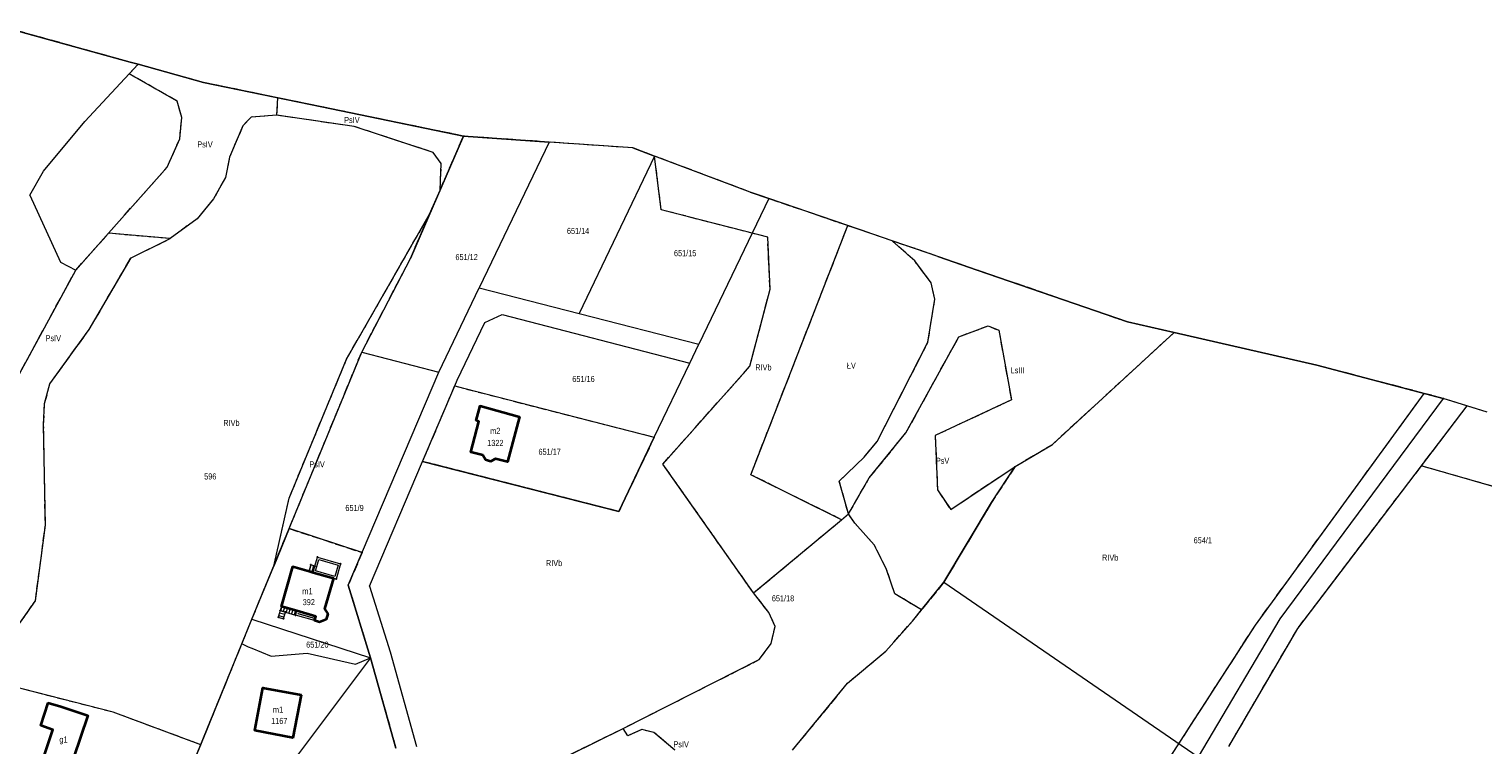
# Model space of a CAD drawing. Header units: metres. Extents: x 7496145 to 7500200, y 5498500 to 5502080.
# Tile 195 of 202: x 7499340 to 7499700, y 5501380 to 5501557. Entities that reach past the tile are written whole.
import ezdxf
from ezdxf.enums import TextEntityAlignment as Align

# ---------------------------------------------------------------- set-up
doc = ezdxf.new("R2010")
doc.units = ezdxf.units.M
doc.header["$MEASUREMENT"] = 0
for name, pattern in [('2.25_0.75', [3, 2.25, -0.75]), ('219-1000', [0]), ('egug-1000', [0])]:
    doc.linetypes.add(name, pattern=pattern)
doc.layers.get('0').update_dxf_attribs({"color": 2, "linetype": 'CONTINUOUS', "lineweight": 5})
for name, color, linetype in [('209-oznaczenie konturu klasyfikacyjnego', 7, 'CONTINUOUS'), ('211-numer działki ewidencyjnej', 7, 'CONTINUOUS'), ('217-kontur klasyfikacyjny', 7, 'CONTINUOUS'), ('218-kontur użytku gruntowego', 7, 'CONTINUOUS'), ('219-działka ewidencyjna', 7, 'CONTINUOUS'), ('312-budynek ewidencyjny', 7, 'CONTINUOUS'), ('312-oznaczenie budynku ewidencyjnego', 7, 'CONTINUOUS'), ('312-oznaczenie budynku ewidencyjnego-Atr117', 7, 'CONTINUOUS'), ('352-schody', 7, 'CONTINUOUS'), ('Punkt budynku', 7, 'CONTINUOUS'), ('taras', 7, 'CONTINUOUS')]:
    doc.layers.add(name, color=color, linetype=linetype)
doc.styles.get("Standard").update_dxf_attribs({"font": 'Working1250', "width": 0.75})

# ---------------------------------------------------------------- blocks, each defined once
blk = doc.blocks.new('PUNKTBUD')
at = {"color": 0}
blk.add_circle((0, 0), 0.09, dxfattribs=at)

msp = doc.modelspace()

# ---------------------------------------------------------------- linework, layer by layer
at = {"layer": '217-kontur klasyfikacyjny', "color": 3, "linetype": '2.25_0.75', "lineweight": 18, "flags": 128}
for points in [[(7499365.18, 5501549.32), (7499335.73, 5501557.49)], [(7499364.96, 5501546.4), (7499367.16, 5501548.77)], [(7499376.79, 5501539.67), (7499364.96, 5501546.4)], [(7499367.16, 5501548.77), (7499365.18, 5501549.32)], [(7499383.37, 5501544.27), (7499367.16, 5501548.77)], [(7499401.74, 5501540.48), (7499383.37, 5501544.27)], [(7499378, 5501535.66), (7499376.79, 5501539.67)], [(7499401.5, 5501536.16), (7499401.74, 5501540.48)], [(7499412.56, 5501538.25), (7499401.74, 5501540.48)], [(7499377.47, 5501530.33), (7499378, 5501535.66)], [(7499395.09, 5501535.74), (7499393.09, 5501533.6)], [(7499401.5, 5501536.16), (7499395.09, 5501535.74)], [(7499420.61, 5501533.4), (7499401.5, 5501536.16)], [(7499447.63, 5501531.02), (7499412.56, 5501538.25)], [(7499393.09, 5501533.6), (7499389.78, 5501525.81)], [(7499440.13, 5501526.98), (7499420.61, 5501533.4)], [(7499374.33, 5501523.32), (7499377.47, 5501530.33)], [(7499441.82, 5501517.62), (7499447.63, 5501531.02)], [(7499468.8, 5501529.52), (7499447.63, 5501531.02)], [(7499489.46, 5501528.12), (7499468.8, 5501529.52)], [(7499494.88, 5501526.09), (7499489.46, 5501528.12)], [(7499389.78, 5501525.81), (7499388.74, 5501520.77)], [(7499442.13, 5501524.22), (7499440.13, 5501526.98)], [(7499496.51, 5501512.8), (7499494.88, 5501526.09)], [(7499512.44, 5501519.46), (7499494.88, 5501526.09)], [(7499359.85, 5501506.99), (7499374.33, 5501523.32)], [(7499441.82, 5501517.62), (7499442.13, 5501524.22)], [(7499388.74, 5501520.77), (7499385.85, 5501515.53)], [(7499439.24, 5501511.69), (7499441.82, 5501517.62)], [(7499518.54, 5501517.16), (7499512.44, 5501519.46)], [(7499385.85, 5501515.53), (7499381.76, 5501510.57)], [(7499523.1, 5501515.55), (7499518.54, 5501517.16)], [(7499542.65, 5501508.87), (7499523.1, 5501515.55)], [(7499381.76, 5501510.57), (7499375.07, 5501505.67)], [(7499418.73, 5501475.89), (7499439.24, 5501511.69)], [(7499434.51, 5501500.78), (7499439.24, 5501511.69)], [(7499522.84, 5501506.04), (7499496.51, 5501512.8)], [(7499351.78, 5501497.89), (7499359.85, 5501506.99)], [(7499375.07, 5501505.67), (7499359.85, 5501506.99)], [(7499518.67, 5501447.28), (7499542.65, 5501508.87)], [(7499553.58, 5501505.14), (7499542.65, 5501508.87)], [(7499365.43, 5501500.94), (7499375.07, 5501505.67)], [(7499523.43, 5501493.13), (7499522.84, 5501506.04)], [(7499559.21, 5501500.14), (7499553.58, 5501505.14)], [(7499564.95, 5501501.25), (7499553.58, 5501505.14)], [(7499355.11, 5501483.22), (7499365.43, 5501500.94)], [(7499422.45, 5501477.59), (7499434.51, 5501500.78)], [(7499563.28, 5501494.72), (7499559.21, 5501500.14)], [(7499574.64, 5501497.9), (7499564.95, 5501501.25)], [(7499336.85, 5501470.39), (7499351.78, 5501497.89)], [(7499611.8, 5501485.05), (7499574.64, 5501497.9)], [(7499518.43, 5501474.09), (7499523.43, 5501493.13)], [(7499564.16, 5501490.67), (7499563.28, 5501494.72)], [(7499562.48, 5501480.06), (7499564.16, 5501490.67)], [(7499623.31, 5501482.42), (7499611.8, 5501485.05)], [(7499345.38, 5501469.77), (7499355.11, 5501483.22)], [(7499557, 5501457.6), (7499570.1, 5501481.37)], [(7499570.1, 5501481.37), (7499577.38, 5501484.12)], [(7499577.38, 5501484.12), (7499579.97, 5501483)], [(7499579.97, 5501483), (7499583.12, 5501465.77)], [(7499593.23, 5501454.78), (7499623.31, 5501482.42)], [(7499658.61, 5501474.36), (7499623.31, 5501482.42)], [(7499549.9, 5501455.46), (7499562.48, 5501480.06)], [(7499404.49, 5501441.46), (7499418.73, 5501475.89)], [(7499404.52, 5501433.96), (7499422.45, 5501477.59)], [(7499685.19, 5501467.39), (7499658.61, 5501474.36)], [(7499496.91, 5501449.92), (7499518.43, 5501474.09)], [(7499344.06, 5501464.89), (7499345.38, 5501469.77)], [(7499437.53, 5501450.56), (7499445.45, 5501469.22)], [(7499445.45, 5501469.22), (7499494.79, 5501456.54)], [(7499643.45, 5501410.09), (7499685.19, 5501467.39)], [(7499689.9, 5501466.15), (7499685.19, 5501467.39)], [(7499343.81, 5501459.59), (7499344.06, 5501464.89)], [(7499583.12, 5501465.77), (7499564.28, 5501456.97)], [(7499695.73, 5501464.34), (7499684.43, 5501449.49)], [(7499695.73, 5501464.34), (7499689.9, 5501466.15)], [(7499700.75, 5501462.77), (7499695.73, 5501464.34)], [(7499344.24, 5501434.77), (7499343.81, 5501459.59)], [(7499494.79, 5501456.54), (7499486.04, 5501438.17)], [(7499547.97, 5501446.48), (7499557, 5501457.6)], [(7499564.28, 5501456.97), (7499564.81, 5501443.54)], [(7499546.67, 5501451.58), (7499549.9, 5501455.46)], [(7499584.04, 5501449.33), (7499593.23, 5501454.78)], [(7499486.04, 5501438.17), (7499437.53, 5501450.56)], [(7499519.35, 5501418.03), (7499496.91, 5501449.92)], [(7499540.53, 5501445.72), (7499546.67, 5501451.58)], [(7499568.1, 5501438.68), (7499584.04, 5501449.33)], [(7499584.04, 5501449.33), (7499578.15, 5501440.38)], [(7499684.43, 5501449.49), (7499653.83, 5501409.27)], [(7499808.76, 5501413.71), (7499684.43, 5501449.49)], [(7499541.09, 5501436.15), (7499518.67, 5501447.28)], [(7499542.81, 5501437.58), (7499540.53, 5501445.72)], [(7499542.81, 5501437.58), (7499547.97, 5501446.48)], [(7499564.81, 5501443.54), (7499568.1, 5501438.68)], [(7499400.7, 5501424.68), (7499404.49, 5501441.46)], [(7499578.15, 5501440.38), (7499566.4, 5501420.67)], [(7499341.77, 5501416.09), (7499344.24, 5501434.77)], [(7499519.35, 5501418.03), (7499541.09, 5501436.15)], [(7499541.09, 5501436.15), (7499542.81, 5501437.58)], [(7499544.37, 5501435.3), (7499542.81, 5501437.58)], [(7499549.2, 5501429.92), (7499544.37, 5501435.3)], [(7499400.7, 5501424.68), (7499404.52, 5501433.96)], [(7499404.52, 5501433.96), (7499422.56, 5501428.03)], [(7499422.56, 5501428.03), (7499419.12, 5501419.94)], [(7499552.23, 5501423.85), (7499549.2, 5501429.92)], [(7499395.31, 5501411.57), (7499400.7, 5501424.68)], [(7499554.3, 5501417.84), (7499552.23, 5501423.85)], [(7499566.4, 5501420.67), (7499560.9, 5501413.82)], [(7499419.12, 5501419.94), (7499424.6, 5501402.02)], [(7499523.14, 5501413.2), (7499519.35, 5501418.03)], [(7499560.9, 5501413.82), (7499554.3, 5501417.84)], [(7499337.84, 5501410.44), (7499341.77, 5501416.09)], [(7499524.66, 5501409.75), (7499523.14, 5501413.2)], [(7499558.62, 5501411.05), (7499560.9, 5501413.82)], [(7499392.85, 5501405.47), (7499395.31, 5501411.57)], [(7499523.69, 5501405.54), (7499524.66, 5501409.75)], [(7499552.02, 5501403.64), (7499558.62, 5501411.05)], [(7499616.03, 5501367.61), (7499643.45, 5501410.09)], [(7499653.83, 5501409.27), (7499636.81, 5501380.1)], [(7499382.68, 5501380.5), (7499392.85, 5501405.47)], [(7499520.77, 5501401.54), (7499523.69, 5501405.54)], [(7499542.6, 5501395.72), (7499552.02, 5501403.64)], [(7499424.6, 5501402.02), (7499430.91, 5501379.69)], [(7499487.12, 5501384.55), (7499520.77, 5501401.54)], [(7499361.04, 5501388.52), (7499332.32, 5501395.87)], [(7499528.99, 5501379.13), (7499542.6, 5501395.72)], [(7499382.68, 5501380.5), (7499361.04, 5501388.52)], [(7499441.87, 5501362.16), (7499487.12, 5501384.55)], [(7499488.28, 5501382.74), (7499487.12, 5501384.55)], [(7499491.69, 5501384.25), (7499488.28, 5501382.74)], [(7499494.71, 5501383.52), (7499491.69, 5501384.25)], [(7499499.92, 5501379.16), (7499494.71, 5501383.52)], [(7499380.82, 5501375.95), (7499382.68, 5501380.5)]]:
    msp.add_lwpolyline(points, dxfattribs=at)
at = {"layer": '218-kontur użytku gruntowego', "color": 3, "linetype": 'egug-1000', "lineweight": 18, "flags": 128}
for points in [[(7499365.18, 5501549.32), (7499335.73, 5501557.49)], [(7499364.96, 5501546.4), (7499367.16, 5501548.77)], [(7499376.79, 5501539.67), (7499364.96, 5501546.4)], [(7499367.16, 5501548.77), (7499365.18, 5501549.32)], [(7499383.37, 5501544.27), (7499367.16, 5501548.77)], [(7499401.74, 5501540.48), (7499383.37, 5501544.27)], [(7499378, 5501535.66), (7499376.79, 5501539.67)], [(7499401.5, 5501536.16), (7499401.74, 5501540.48)], [(7499412.56, 5501538.25), (7499401.74, 5501540.48)], [(7499377.47, 5501530.33), (7499378, 5501535.66)], [(7499395.09, 5501535.74), (7499393.09, 5501533.6)], [(7499401.5, 5501536.16), (7499395.09, 5501535.74)], [(7499420.61, 5501533.4), (7499401.5, 5501536.16)], [(7499447.63, 5501531.02), (7499412.56, 5501538.25)], [(7499393.09, 5501533.6), (7499389.78, 5501525.81)], [(7499440.13, 5501526.98), (7499420.61, 5501533.4)], [(7499374.33, 5501523.32), (7499377.47, 5501530.33)], [(7499441.82, 5501517.62), (7499447.63, 5501531.02)], [(7499468.8, 5501529.52), (7499447.63, 5501531.02)], [(7499489.46, 5501528.12), (7499468.8, 5501529.52)], [(7499494.88, 5501526.09), (7499489.46, 5501528.12)], [(7499389.78, 5501525.81), (7499388.74, 5501520.77)], [(7499442.13, 5501524.22), (7499440.13, 5501526.98)], [(7499496.51, 5501512.8), (7499494.88, 5501526.09)], [(7499512.44, 5501519.46), (7499494.88, 5501526.09)], [(7499359.85, 5501506.99), (7499374.33, 5501523.32)], [(7499441.82, 5501517.62), (7499442.13, 5501524.22)], [(7499388.74, 5501520.77), (7499385.85, 5501515.53)], [(7499439.24, 5501511.69), (7499441.82, 5501517.62)], [(7499518.54, 5501517.16), (7499512.44, 5501519.46)], [(7499385.85, 5501515.53), (7499381.76, 5501510.57)], [(7499523.1, 5501515.55), (7499518.54, 5501517.16)], [(7499542.65, 5501508.87), (7499523.1, 5501515.55)], [(7499381.76, 5501510.57), (7499375.07, 5501505.67)], [(7499418.73, 5501475.89), (7499439.24, 5501511.69)], [(7499434.51, 5501500.78), (7499439.24, 5501511.69)], [(7499522.84, 5501506.04), (7499496.51, 5501512.8)], [(7499351.78, 5501497.89), (7499359.85, 5501506.99)], [(7499375.07, 5501505.67), (7499359.85, 5501506.99)], [(7499518.67, 5501447.28), (7499542.65, 5501508.87)], [(7499553.58, 5501505.14), (7499542.65, 5501508.87)], [(7499365.43, 5501500.94), (7499375.07, 5501505.67)], [(7499523.43, 5501493.13), (7499522.84, 5501506.04)], [(7499559.21, 5501500.14), (7499553.58, 5501505.14)], [(7499564.95, 5501501.25), (7499553.58, 5501505.14)], [(7499355.11, 5501483.22), (7499365.43, 5501500.94)], [(7499422.45, 5501477.59), (7499434.51, 5501500.78)], [(7499563.28, 5501494.72), (7499559.21, 5501500.14)], [(7499574.64, 5501497.9), (7499564.95, 5501501.25)], [(7499336.85, 5501470.39), (7499351.78, 5501497.89)], [(7499611.8, 5501485.05), (7499574.64, 5501497.9)], [(7499518.43, 5501474.09), (7499523.43, 5501493.13)], [(7499564.16, 5501490.67), (7499563.28, 5501494.72)], [(7499562.48, 5501480.06), (7499564.16, 5501490.67)], [(7499623.31, 5501482.42), (7499611.8, 5501485.05)], [(7499345.38, 5501469.77), (7499355.11, 5501483.22)], [(7499557, 5501457.6), (7499570.1, 5501481.37)], [(7499570.1, 5501481.37), (7499577.38, 5501484.12)], [(7499577.38, 5501484.12), (7499579.97, 5501483)], [(7499579.97, 5501483), (7499583.12, 5501465.77)], [(7499593.23, 5501454.78), (7499623.31, 5501482.42)], [(7499658.61, 5501474.36), (7499623.31, 5501482.42)], [(7499549.9, 5501455.46), (7499562.48, 5501480.06)], [(7499404.49, 5501441.46), (7499418.73, 5501475.89)], [(7499404.52, 5501433.96), (7499422.45, 5501477.59)], [(7499685.19, 5501467.39), (7499658.61, 5501474.36)], [(7499496.91, 5501449.92), (7499518.43, 5501474.09)], [(7499344.06, 5501464.89), (7499345.38, 5501469.77)], [(7499437.53, 5501450.56), (7499445.45, 5501469.22)], [(7499445.45, 5501469.22), (7499494.79, 5501456.54)], [(7499643.45, 5501410.09), (7499685.19, 5501467.39)], [(7499689.9, 5501466.15), (7499685.19, 5501467.39)], [(7499343.81, 5501459.59), (7499344.06, 5501464.89)], [(7499583.12, 5501465.77), (7499564.28, 5501456.97)], [(7499695.73, 5501464.34), (7499684.43, 5501449.49)], [(7499695.73, 5501464.34), (7499689.9, 5501466.15)], [(7499700.75, 5501462.77), (7499695.73, 5501464.34)], [(7499344.24, 5501434.77), (7499343.81, 5501459.59)], [(7499494.79, 5501456.54), (7499486.04, 5501438.17)], [(7499547.97, 5501446.48), (7499557, 5501457.6)], [(7499564.28, 5501456.97), (7499564.81, 5501443.54)], [(7499546.67, 5501451.58), (7499549.9, 5501455.46)], [(7499584.04, 5501449.33), (7499593.23, 5501454.78)], [(7499486.04, 5501438.17), (7499437.53, 5501450.56)], [(7499519.35, 5501418.03), (7499496.91, 5501449.92)], [(7499540.53, 5501445.72), (7499546.67, 5501451.58)], [(7499568.1, 5501438.68), (7499584.04, 5501449.33)], [(7499578.15, 5501440.38), (7499584.04, 5501449.33)], [(7499684.43, 5501449.49), (7499653.83, 5501409.27)], [(7499808.76, 5501413.71), (7499684.43, 5501449.49)], [(7499541.09, 5501436.15), (7499518.67, 5501447.28)], [(7499542.81, 5501437.58), (7499540.53, 5501445.72)], [(7499542.81, 5501437.58), (7499547.97, 5501446.48)], [(7499564.81, 5501443.54), (7499568.1, 5501438.68)], [(7499400.7, 5501424.68), (7499404.49, 5501441.46)], [(7499566.4, 5501420.67), (7499578.15, 5501440.38)], [(7499341.77, 5501416.09), (7499344.24, 5501434.77)], [(7499519.35, 5501418.03), (7499541.09, 5501436.15)], [(7499541.09, 5501436.15), (7499542.81, 5501437.58)], [(7499544.37, 5501435.3), (7499542.81, 5501437.58)], [(7499549.2, 5501429.92), (7499544.37, 5501435.3)], [(7499404.52, 5501433.96), (7499400.7, 5501424.68)], [(7499422.56, 5501428.03), (7499404.52, 5501433.96)], [(7499419.12, 5501419.94), (7499422.56, 5501428.03)], [(7499552.23, 5501423.85), (7499549.2, 5501429.92)], [(7499395.31, 5501411.57), (7499400.7, 5501424.68)], [(7499554.3, 5501417.84), (7499552.23, 5501423.85)], [(7499560.9, 5501413.82), (7499566.4, 5501420.67)], [(7499424.6, 5501402.02), (7499419.12, 5501419.94)], [(7499523.14, 5501413.2), (7499519.35, 5501418.03)], [(7499560.9, 5501413.82), (7499554.3, 5501417.84)], [(7499337.84, 5501410.44), (7499341.77, 5501416.09)], [(7499524.66, 5501409.75), (7499523.14, 5501413.2)], [(7499558.62, 5501411.05), (7499560.9, 5501413.82)], [(7499392.85, 5501405.47), (7499395.31, 5501411.57)], [(7499523.69, 5501405.54), (7499524.66, 5501409.75)], [(7499552.02, 5501403.64), (7499558.62, 5501411.05)], [(7499616.03, 5501367.61), (7499643.45, 5501410.09)], [(7499653.83, 5501409.27), (7499636.81, 5501380.1)], [(7499382.68, 5501380.5), (7499392.85, 5501405.47)], [(7499520.77, 5501401.54), (7499523.69, 5501405.54)], [(7499542.6, 5501395.72), (7499552.02, 5501403.64)], [(7499430.91, 5501379.69), (7499424.6, 5501402.02)], [(7499487.12, 5501384.55), (7499520.77, 5501401.54)], [(7499361.04, 5501388.52), (7499332.32, 5501395.87)], [(7499528.99, 5501379.13), (7499542.6, 5501395.72)], [(7499382.68, 5501380.5), (7499361.04, 5501388.52)], [(7499441.87, 5501362.16), (7499487.12, 5501384.55)], [(7499488.28, 5501382.74), (7499487.12, 5501384.55)], [(7499491.69, 5501384.25), (7499488.28, 5501382.74)], [(7499494.71, 5501383.52), (7499491.69, 5501384.25)], [(7499499.92, 5501379.16), (7499494.71, 5501383.52)], [(7499380.82, 5501375.95), (7499382.68, 5501380.5)]]:
    msp.add_lwpolyline(points, dxfattribs=at)
at = {"layer": '219-działka ewidencyjna', "color": 3, "linetype": '219-1000', "lineweight": 18, "flags": 128}
for points in [[(7499335.73, 5501557.49), (7499365.18, 5501549.32)], [(7499367.16, 5501548.77), (7499354.03, 5501534.62)], [(7499365.18, 5501549.32), (7499367.16, 5501548.77)], [(7499367.16, 5501548.77), (7499383.37, 5501544.27)], [(7499383.37, 5501544.27), (7499412.56, 5501538.25)], [(7499412.56, 5501538.25), (7499447.63, 5501531.02)], [(7499343.79, 5501522.32), (7499354.03, 5501534.62)], [(7499447.63, 5501531.02), (7499434.51, 5501500.78)], [(7499447.63, 5501531.02), (7499468.8, 5501529.52)], [(7499468.8, 5501529.52), (7499451.52, 5501493.47)], [(7499489.46, 5501528.12), (7499468.8, 5501529.52)], [(7499489.46, 5501528.12), (7499494.88, 5501526.09)], [(7499494.88, 5501526.09), (7499476.23, 5501487.14)], [(7499518.54, 5501517.16), (7499494.88, 5501526.09)], [(7499340.43, 5501516.43), (7499343.79, 5501522.32)], [(7499340.43, 5501516.43), (7499348.02, 5501499.84)], [(7499523.1, 5501515.55), (7499505.78, 5501479.54)], [(7499518.54, 5501517.16), (7499523.1, 5501515.55)], [(7499564.95, 5501501.25), (7499523.1, 5501515.55)], [(7499348.02, 5501499.84), (7499351.78, 5501497.89)], [(7499422.45, 5501477.59), (7499434.51, 5501500.78)], [(7499564.95, 5501501.25), (7499574.64, 5501497.9)], [(7499336.85, 5501470.39), (7499351.78, 5501497.89)], [(7499574.64, 5501497.9), (7499611.8, 5501485.05)], [(7499441.52, 5501472.67), (7499451.52, 5501493.47)], [(7499451.52, 5501493.47), (7499476.23, 5501487.14)], [(7499452.88, 5501484.91), (7499457.2, 5501486.87)], [(7499457.2, 5501486.87), (7499503.61, 5501474.88)], [(7499476.23, 5501487.14), (7499505.78, 5501479.54)], [(7499611.8, 5501485.05), (7499623.31, 5501482.42)], [(7499446.08, 5501470.62), (7499452.88, 5501484.91)], [(7499623.31, 5501482.42), (7499593.23, 5501454.78)], [(7499623.31, 5501482.42), (7499658.61, 5501474.36)], [(7499503.61, 5501474.88), (7499505.78, 5501479.54)], [(7499395.31, 5501411.57), (7499422.45, 5501477.59)], [(7499422.45, 5501477.59), (7499441.52, 5501472.67)], [(7499494.79, 5501456.54), (7499503.61, 5501474.88)], [(7499658.61, 5501474.36), (7499689.9, 5501466.15)], [(7499419.12, 5501419.94), (7499441.52, 5501472.67)], [(7499445.45, 5501469.22), (7499446.08, 5501470.62)], [(7499437.53, 5501450.56), (7499445.45, 5501469.22)], [(7499445.45, 5501469.22), (7499494.79, 5501456.54)], [(7499689.9, 5501466.15), (7499649.51, 5501411.66)], [(7499700.75, 5501462.77), (7499689.9, 5501466.15)], [(7499486.04, 5501438.17), (7499494.79, 5501456.54)], [(7499584.04, 5501449.33), (7499593.23, 5501454.78)], [(7499424.42, 5501419.7), (7499437.53, 5501450.56)], [(7499437.53, 5501450.56), (7499486.04, 5501438.17)], [(7499578.15, 5501440.38), (7499584.04, 5501449.33)], [(7499578.15, 5501440.38), (7499566.4, 5501420.67)], [(7499558.62, 5501411.05), (7499566.4, 5501420.67)], [(7499566.4, 5501420.67), (7499629.32, 5501377.52)], [(7499419.12, 5501419.94), (7499424.6, 5501402.02)], [(7499424.42, 5501419.7), (7499429.46, 5501403.46)], [(7499392.85, 5501405.47), (7499395.31, 5501411.57)], [(7499395.31, 5501411.57), (7499424.6, 5501402.02)], [(7499552.02, 5501403.64), (7499558.62, 5501411.05)], [(7499649.51, 5501411.66), (7499629.32, 5501377.52)], [(7499380.82, 5501375.95), (7499392.85, 5501405.47)], [(7499392.85, 5501405.47), (7499393.08, 5501405.38)], [(7499393.08, 5501405.38), (7499394.42, 5501404.71)], [(7499394.42, 5501404.71), (7499395.26, 5501404.42)], [(7499395.26, 5501404.42), (7499400.1, 5501402.39)], [(7499400.1, 5501402.39), (7499409.01, 5501403.12)], [(7499409.01, 5501403.12), (7499420.94, 5501400.44)], [(7499429.46, 5501403.46), (7499436.02, 5501380.03)], [(7499542.6, 5501395.72), (7499552.02, 5501403.64)], [(7499424.6, 5501402.02), (7499403.86, 5501374.26)], [(7499420.94, 5501400.44), (7499424.6, 5501402.02)], [(7499424.6, 5501402.02), (7499430.91, 5501379.69)], [(7499528.99, 5501379.13), (7499542.6, 5501395.72)]]:
    msp.add_lwpolyline(points, dxfattribs=at)
at = {"layer": '312-budynek ewidencyjny', "color": 7, "linetype": 'Continuous', "lineweight": 35, "flags": 128}
for points in [[(7499450.75, 5501460.72), (7499451.72, 5501464.28)], [(7499451.72, 5501464.28), (7499461.51, 5501461.61)], [(7499449.44, 5501452.83), (7499451.4, 5501460.43)], [(7499451.4, 5501460.43), (7499450.75, 5501460.72)], [(7499461.51, 5501461.61), (7499458.49, 5501450.47)], [(7499452.42, 5501452.12), (7499449.44, 5501452.83)], [(7499453.09, 5501450.94), (7499452.42, 5501452.12)], [(7499454.31, 5501450.58), (7499453.09, 5501450.94)], [(7499455.55, 5501451.22), (7499454.31, 5501450.58)], [(7499458.49, 5501450.47), (7499455.55, 5501451.22)], [(7499402.6, 5501414.69), (7499405.47, 5501424.58)], [(7499405.47, 5501424.58), (7499409.44, 5501423.43)], [(7499409.44, 5501423.43), (7499410.45, 5501423.13)], [(7499410.45, 5501423.13), (7499415.5, 5501421.67)], [(7499415.5, 5501421.67), (7499413.3, 5501414.1)], [(7499406.4, 5501413.59), (7499402.6, 5501414.69)], [(7499411.11, 5501412.22), (7499406.4, 5501413.59)], [(7499413.3, 5501414.1), (7499414.07, 5501412.85)], [(7499410.81, 5501411.2), (7499411.11, 5501412.22)], [(7499412.03, 5501410.85), (7499410.81, 5501411.2)], [(7499413.66, 5501411.5), (7499412.03, 5501410.85)], [(7499414.07, 5501412.85), (7499413.66, 5501411.5)], [(7499396.05, 5501384.01), (7499398.04, 5501394.61)], [(7499398.04, 5501394.61), (7499407.46, 5501392.81)], [(7499407.46, 5501392.81), (7499405.4, 5501382.2)], [(7499343.12, 5501385.24), (7499344.97, 5501390.82)], [(7499344.97, 5501390.82), (7499348.06, 5501389.97)], [(7499348.06, 5501389.97), (7499354.73, 5501387.73)], [(7499346.11, 5501384.22), (7499343.12, 5501385.24)], [(7499354.73, 5501387.73), (7499349.44, 5501372.11)], [(7499342.75, 5501374.29), (7499346.11, 5501384.22)], [(7499405.4, 5501382.2), (7499396.05, 5501384.01)]]:
    msp.add_lwpolyline(points, dxfattribs=at)
at = {"layer": '352-schody', "color": 7, "linetype": 'Continuous', "lineweight": 18, "flags": 128}
for points in [[(7499410.9, 5501424.68), (7499409.88, 5501424.98), (7499409.44, 5501423.43), (7499410.45, 5501423.13)], [(7499410.9, 5501424.68), (7499409.88, 5501424.98), (7499409.44, 5501423.43), (7499410.45, 5501423.13)], [(7499403.14, 5501411.67), (7499403.61, 5501413.28), (7499402.31, 5501413.66), (7499401.84, 5501412.05)], [(7499403.14, 5501411.67), (7499403.61, 5501413.28), (7499402.31, 5501413.66), (7499401.84, 5501412.05)], [(7499406.4, 5501413.59), (7499402.6, 5501414.69), (7499402.31, 5501413.66), (7499403.61, 5501413.28), (7499406.1, 5501412.56)], [(7499406.4, 5501413.59), (7499402.6, 5501414.69), (7499402.31, 5501413.66), (7499403.61, 5501413.28), (7499406.1, 5501412.56)]]:
    msp.add_lwpolyline(points, close=True, dxfattribs=at)
for points in [[(7499409.89, 5501424.98), (7499409.5, 5501423.64)], [(7499410.56, 5501424.78), (7499410.11, 5501423.23)], [(7499403.43, 5501412.68), (7499402.13, 5501413.06)], [(7499402.7, 5501414.66), (7499402.4, 5501413.63)], [(7499403.37, 5501414.47), (7499403.08, 5501413.44)], [(7499404.05, 5501414.27), (7499403.75, 5501413.24)], [(7499404.72, 5501414.08), (7499404.42, 5501413.05)], [(7499405.39, 5501413.88), (7499405.09, 5501412.85)], [(7499406.06, 5501413.69), (7499405.76, 5501412.66)], [(7499403.24, 5501412.01), (7499401.94, 5501412.39)]]:
    msp.add_lwpolyline(points, dxfattribs=at)
at = {"layer": 'taras', "color": 0, "lineweight": 18}
for p, q in [((7499410.45, 5501423.13), (7499410.9, 5501424.68)), ((7499410.9, 5501424.68), (7499411.54, 5501426.91)), ((7499411.07, 5501423.47), (7499411.38, 5501424.54)), ((7499411.38, 5501424.54), (7499411.88, 5501426.29)), ((7499411.54, 5501426.91), (7499417.25, 5501425.25)), ((7499411.88, 5501426.29), (7499416.63, 5501424.91)), ((7499416.63, 5501424.91), (7499415.82, 5501422.1)), ((7499417.25, 5501425.25), (7499416.16, 5501421.48)), ((7499416.16, 5501421.48), (7499410.45, 5501423.13)), ((7499415.82, 5501422.1), (7499411.07, 5501423.47)), ((7499406.1, 5501412.56), (7499406.4, 5501413.59)), ((7499406.4, 5501413.59), (7499411.11, 5501412.22)), ((7499410.81, 5501411.2), (7499406.1, 5501412.56)), ((7499406.72, 5501412.9), (7499406.74, 5501412.97)), ((7499410.47, 5501411.82), (7499406.72, 5501412.9)), ((7499406.74, 5501412.97), (7499410.49, 5501411.88)), ((7499410.49, 5501411.88), (7499410.47, 5501411.82)), ((7499411.11, 5501412.22), (7499410.81, 5501411.2))]:
    msp.add_line(p, q, dxfattribs=at)

# ---------------------------------------------------------------- block references
at = {"layer": 'Punkt budynku', "color": 5, "linetype": 'Continuous', "lineweight": 13}
for p in [(7499451.72, 5501464.28), (7499450.75, 5501460.72), (7499451.4, 5501460.43), (7499461.51, 5501461.61), (7499449.44, 5501452.83), (7499452.42, 5501452.12), (7499453.09, 5501450.94), (7499454.31, 5501450.58), (7499455.55, 5501451.22), (7499458.49, 5501450.47), (7499405.47, 5501424.58), (7499409.88, 5501424.98), (7499410.9, 5501424.68), (7499411.54, 5501426.91), (7499417.25, 5501425.25), (7499409.44, 5501423.43), (7499410.45, 5501423.13), (7499415.5, 5501421.67), (7499416.16, 5501421.48), (7499402.31, 5501413.66), (7499402.6, 5501414.69), (7499403.61, 5501413.28), (7499406.4, 5501413.59), (7499413.3, 5501414.1), (7499401.84, 5501412.05), (7499403.14, 5501411.67), (7499406.1, 5501412.56), (7499410.81, 5501411.2), (7499411.11, 5501412.22), (7499412.03, 5501410.85), (7499413.66, 5501411.5), (7499414.07, 5501412.85), (7499398.04, 5501394.61), (7499407.46, 5501392.81), (7499344.97, 5501390.82), (7499348.06, 5501389.97), (7499343.12, 5501385.24), (7499346.11, 5501384.22), (7499354.73, 5501387.73), (7499396.05, 5501384.01), (7499405.4, 5501382.2)]:
    msp.add_blockref('PUNKTBUD', p, dxfattribs=at)

# ---------------------------------------------------------------- texts
at = {"layer": '209-oznaczenie konturu klasyfikacyjnego', "color": 3, "linetype": 'Continuous', "lineweight": 18, "width": 0.79}
for s, p in [('PsIV', (7499418.13, 5501534.25)), ('PsIV', (7499381.8, 5501528.22)), ('PsIV', (7499344.3, 5501480.29)), ('RIVb', (7499519.77, 5501473.06)), ('ŁV', (7499542.42, 5501473.51)), ('LsIII', (7499582.92, 5501472.36)), ('RIVb', (7499388.23, 5501459.33)), ('PsIV', (7499409.51, 5501449.11)), ('PsV', (7499564.43, 5501449.97)), ('RIVb', (7499605.53, 5501426.02)), ('RIVb', (7499468.02, 5501424.68)), ('PsIV', (7499499.54, 5501379.86))]:
    msp.add_text(s, height=1.5, dxfattribs=at).set_placement(p)
at = {"layer": '211-numer działki ewidencyjnej', "color": 3, "linetype": 'Continuous', "lineweight": 18, "width": 0.79}
for s, p in [('651/14', (7499473.2, 5501508.33)), ('651/15', (7499499.67, 5501502.82)), ('651/12', (7499445.63, 5501501.85)), ('651/16', (7499474.53, 5501471.71)), ('651/17', (7499466.16, 5501453.7)), ('596', (7499383.52, 5501447.6)), ('651/9', (7499418.42, 5501439.81)), ('651/20', (7499408.73, 5501406.01))]:
    msp.add_text(s, height=1.5, dxfattribs=at).set_placement(p, align=Align.TOP_LEFT)
for s, p in [('654/1', (7499628.16, 5501430.32)), ('651/18', (7499523.87, 5501415.96))]:
    msp.add_text(s, height=1.5, dxfattribs=at).set_placement(p)
at = {"layer": '312-oznaczenie budynku ewidencyjnego', "color": 7, "linetype": 'Continuous', "lineweight": 18, "width": 0.79}
for s, p in [('1322', (7499453.5, 5501455.89)), ('392', (7499407.87, 5501416.52)), ('1167', (7499400.07, 5501387.14))]:
    msp.add_text(s, height=1.5, dxfattribs=at).set_placement(p, align=Align.TOP_LEFT)
at = {"layer": '312-oznaczenie budynku ewidencyjnego-Atr117', "color": 7, "width": 0.9}
for s, p in [('m2', (7499455.48, 5501457.38)), ('m1', (7499409.05, 5501417.72)), ('m1', (7499401.76, 5501388.41)), ('g1', (7499348.74, 5501381.04))]:
    msp.add_text(s, height=1.5, dxfattribs=at).set_placement(p, align=Align.CENTER)

doc.saveas('drawing.dxf')
